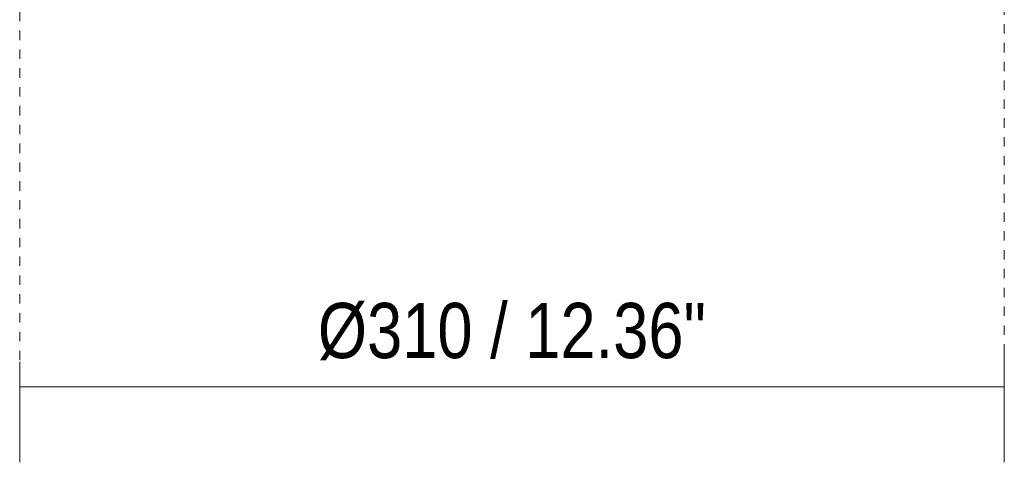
# Model space of a CAD drawing. Header units: millimetres. Extents: x 6453 to 7832, y 730 to 6668.
# Tile 1 of 18: x 6453 to 6767, y 730 to 872. Entities that reach past the tile are written whole.
import ezdxf

# ---------------------------------------------------------------- set-up
doc = ezdxf.new("R2010")
doc.units = ezdxf.units.MM
doc.linetypes.add('Dash', pattern=[6, 3, -3])
doc.layers.add('Cotas', color=7, linetype='Continuous', lineweight=9)
doc.layers.add('Cotas-8', color=7, linetype='Continuous', lineweight=9)
doc.layers.add('Lighthing Fixture Dim Grey Dash', color=7, linetype='Dash', lineweight=9, true_color=0xd2d2d2)
doc.styles.add('Arial Narrow', font='ARIALN.TTF', dxfattribs={"height": 17.6})
doc.dimstyles.new('FARO_-_2_2mm_Arial_Narrow_mm_Inch_Left', dxfattribs={"dimscale": 304.8, "dimtxt": 18.012385, "dimasz": 0, "dimexe": 0.07874, "dimexo": 0.0625, "dimgap": 0.013123, "dimtad": 1, "dimdec": 0, "dimzin": 0, "dimdsep": 46, "dimtxsty": 'Arial Narrow', "dimblk1": 'NONE', "dimblk2": 'NONE', "dimsah": 1, "dimcen": 0.09, "dimadec": 0, "dimazin": 0, "dimtfac": 1, "dimtdec": 4, "dimtix": 1, "dimtmove": 0, "dimatfit": 3, "dimfxl": 0.026247, "dimfxlon": 1, "dimtvp": 1, "dimtolj": 1, "dimtzin": 0, "dimarcsym": 2})

# ---------------------------------------------------------------- blocks, each defined once
blk = doc.blocks.new('DIMBLOCK5-Alzado_PDF')
at = {"layer": 'Cotas-8', "color": 251, "true_color": 0x5b5b5b}
for p, q in [((6767.05, 754.53), (6767.05, 766.56)), ((6453.12, 754.53), (6453.12, 762.53)), ((6453.12, 754.53), (6767.05, 754.53)), ((6453.12, 754.53), (6453.12, 730.53)), ((6767.05, 754.53), (6767.05, 730.53))]:
    blk.add_line(p, q, dxfattribs=at)
at = {"layer": 'Cotas-8', "color": 0, "insert": (6548.19, 781.28), "char_height": 17.6, "width": 148.5593, "attachment_point": 1, "line_spacing_factor": 0.974696, "style": 'Arial Narrow'}
blk.add_mtext('Ø310 / 12.36"', dxfattribs=at)
blk = doc.blocks.new('_None')

msp = doc.modelspace()

# ---------------------------------------------------------------- linework, layer by layer
at = {"layer": 'Lighthing Fixture Dim Grey Dash'}
for p, q in [((6453.12, 1048.04), (6453.12, 759.12)), ((6767.05, 759.12), (6767.05, 1048.04))]:
    msp.add_line(p, q, dxfattribs=at)

# ---------------------------------------------------------------- dimensions: what is measured, and where the dimension line sits
at = {"layer": 'Cotas', "color": 251, "true_color": 0x5b5b5b}
dim = msp.add_linear_dim(base=(6767.05, 754.53), p1=(6453.12, 762.53), p2=(6767.05, 766.56), text='Ø310 / 12.36"', dimstyle='FARO_-_2_2mm_Arial_Narrow_mm_Inch_Left', override={"dimpost": '<>', "dimfxl": 313.954857}, dxfattribs=at)
dim.commit()
dim.dimension.update_dxf_attribs({"geometry": 'DIMBLOCK5-Alzado_PDF', "text_midpoint": (6610.09, 768.01)})

doc.saveas('drawing.dxf')
